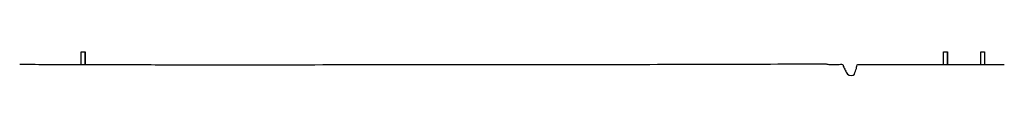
# Model space of a CAD drawing. Header units: metres. Extents: x 120324 to 133000, y 395500 to 402438.
# Tile 1 of 95: x 120323.73 to 120400.94, y 397132.76 to 397134.67. Entities that reach past the tile are written whole.
import ezdxf

# ---------------------------------------------------------------- set-up
doc = ezdxf.new("R2010")
doc.units = ezdxf.units.M
doc.layers.add('Rg-lijn-ontwerplijn', color=7, linetype='Continuous', lineweight=30, true_color=0x00d200)

msp = doc.modelspace()

# ---------------------------------------------------------------- linework, layer by layer
at = {"layer": 'Rg-lijn-ontwerplijn'}
for p, q in [((120328.558, 397133.67), (120328.558, 397134.67)), ((120328.858, 397133.67), (120328.858, 397134.67)), ((120396.177, 397133.67), (120396.177, 397134.67)), ((120396.477, 397133.67), (120396.477, 397134.67))]:
    msp.add_line(p, q, dxfattribs=at)
at = {"layer": 'Rg-lijn-ontwerplijn', "flags": 128}
for points in [[(120328.558, 397133.67), (120328.558, 397134.67), (120328.858, 397134.67), (120328.858, 397133.67)], [(120396.177, 397133.67), (120396.177, 397134.67), (120396.477, 397134.67), (120396.477, 397133.67)], [(120399.099, 397133.67), (120399.099, 397134.67), (120399.399, 397134.67), (120399.399, 397133.67)]]:
    msp.add_lwpolyline(points, dxfattribs=at)
at = {"layer": 'Rg-lijn-ontwerplijn'}
for points, knots in [([(120323.727, 397133.693), (120325.337, 397133.685), (120326.948, 397133.678), (120328.558, 397133.67), (120329.377, 397133.666), (120330.196, 397133.672), (120331.015, 397133.67), (120332.799, 397133.667), (120334.583, 397133.657), (120336.367, 397133.655), (120338.592, 397133.653), (120340.818, 397133.653), (120343.044, 397133.655), (120346.442, 397133.658), (120349.84, 397133.667), (120353.238, 397133.67), (120357.905, 397133.675), (120362.573, 397133.658), (120367.241, 397133.67), (120373.541, 397133.687), (120379.841, 397133.704), (120386.142, 397133.721)], [0, 0, 0, 0, 0.0774, 0.0774, 0.0774, 0.116774, 0.116774, 0.116774, 0.202511, 0.202511, 0.202511, 0.30949, 0.30949, 0.30949, 0.472819, 0.472819, 0.472819, 0.697166, 0.697166, 0.697166, 1, 1, 1, 1]), ([(120386.142, 397133.721), (120386.393, 397133.721), (120386.645, 397133.721), (120386.896, 397133.721), (120386.99, 397133.721), (120387.082, 397133.686), (120387.176, 397133.684), (120387.424, 397133.678), (120387.672, 397133.676), (120387.92, 397133.673), (120388.034, 397133.671), (120388.148, 397133.715), (120388.262, 397133.67), (120388.306, 397133.652), (120388.302, 397133.59), (120388.32, 397133.549), (120388.369, 397133.443), (120388.417, 397133.336), (120388.466, 397133.23), (120388.516, 397133.119), (120388.58, 397133.014), (120388.648, 397132.914), (120388.748, 397132.764), (120389.125, 397132.756), (120389.19, 397132.925), (120389.246, 397133.069), (120389.291, 397133.217), (120389.345, 397133.363), (120389.382, 397133.466), (120389.352, 397133.67), (120389.462, 397133.67), (120389.65, 397133.67), (120389.839, 397133.67), (120390.028, 397133.67), (120393.667, 397133.67), (120397.306, 397133.67), (120400.945, 397133.67)], [0, 0, 0, 0, 0.047783, 0.047783, 0.047783, 0.065637, 0.065637, 0.065637, 0.112755, 0.112755, 0.112755, 0.134388, 0.134388, 0.134388, 0.142936, 0.142936, 0.142936, 0.165139, 0.165139, 0.165139, 0.188231, 0.188231, 0.188231, 0.222604, 0.222604, 0.222604, 0.252019, 0.252019, 0.252019, 0.27285, 0.27285, 0.27285, 0.308714, 0.308714, 0.308714, 1, 1, 1, 1])]:
    msp.add_open_spline(points, degree=3, knots=knots, dxfattribs=at)

doc.saveas('drawing.dxf')
